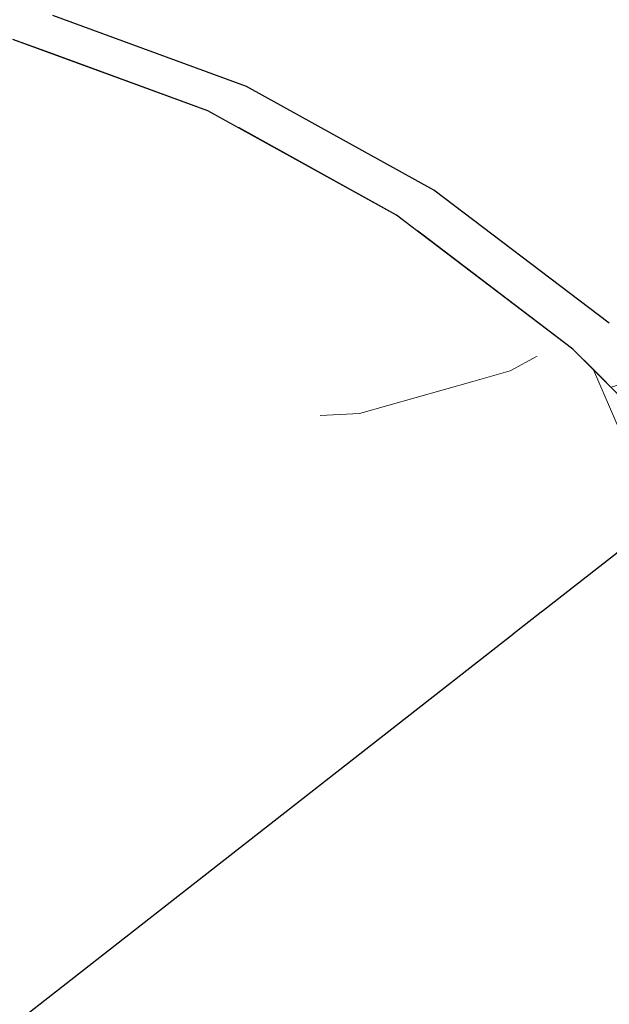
# Model space of a CAD drawing. Header units: millimetres. Extents: x -36478 to 31050, y -14815 to 11827.
# Tile 106 of 256: x -17932 to -17879, y 8070 to 8159. Entities that reach past the tile are written whole.
import ezdxf

# ---------------------------------------------------------------- set-up
doc = ezdxf.new("R2010")
doc.units = ezdxf.units.MM
doc.header["$MEASUREMENT"] = 0
doc.linetypes.add('Wipeout_Contour', pattern=[1000, 0, -1000])
for name, color, linetype in [('Nové_Konstrukce - krov', 7, 'Continuous'), ('Nové_Konstrukce - střechy a skořepiny', 7, 'Continuous'), ('Nové_Výplně - Povrchové', 7, 'Continuous')]:
    doc.layers.add(name, color=color, linetype=linetype)

# ---------------------------------------------------------------- blocks, each defined once
blk = doc.blocks.new('*X13')
at = {"layer": 'Nové_Výplně - Povrchové', "color": 21, "linetype": 'Continuous', "lineweight": 20, "true_color": 0xffaaaa}
for p, q in [((-17886.724, 8104.263), (-17886.724, 8093.528)), ((-17886.724, 8093.301), (-17886.724, 8030.423))]:
    blk.add_line(p, q, dxfattribs=at)
blk = doc.blocks.new('výplň_6_1', base_point=(0, 0))
at = {"layer": 'Nové_Výplně - Povrchové', "color": 21, "linetype": 'Continuous', "lineweight": 20, "true_color": 0xffaaaa}
blk.add_blockref('*X13', (0, 0), dxfattribs=at)
blk = doc.blocks.new('*X4725')
at = {"layer": 'Nové_Výplně - Povrchové', "color": 21, "linetype": 'Continuous', "lineweight": 20, "true_color": 0xffaaaa}
for p, q in [((-17874.316, 8127.334), (-17878.515, 8126.146)), ((-17874.148, 8127.427), (-17874.316, 8127.334))]:
    blk.add_line(p, q, dxfattribs=at)
blk = doc.blocks.new('výplň_2362_1', base_point=(0, 0))
at = {"color": 254, "linetype": 'Wipeout_Contour', "lineweight": 0, "ltscale": 98152.957905}
blk.add_wipeout([(-17878.659, 8131.959), (-17880.946, 8128.588), (-17867.54, 8115.121), (-17867.285, 8114.784), (-17864.322, 8117.557)], dxfattribs=at).dxf.layer = 'Nové_Výplně - Povrchové'
at = {"layer": 'Nové_Výplně - Povrchové', "color": 21, "linetype": 'Continuous', "lineweight": 20, "true_color": 0xffaaaa}
blk.add_blockref('*X4725', (0, 0), dxfattribs=at)
blk = doc.blocks.new('výplň_2363_1', base_point=(0, 0))
at = {"color": 254, "linetype": 'Wipeout_Contour', "lineweight": 0, "ltscale": 98247.388665}
blk.add_wipeout([(-17894.568, 8144.043), (-17896.075, 8140.33), (-17881.967, 8129.614), (-17880.946, 8128.588), (-17878.659, 8131.959)], dxfattribs=at).dxf.layer = 'Nové_Výplně - Povrchové'
blk = doc.blocks.new('výplň_2367_1', base_point=(0, 0))
at = {"color": 254, "linetype": 'Wipeout_Contour', "lineweight": 0, "ltscale": 78599.553619}
blk.add_wipeout([(-17888.271, 8155.717), (-17894.568, 8144.043), (-17878.659, 8131.959), (-17870.579, 8142.278)], dxfattribs=at).dxf.layer = 'Nové_Výplně - Povrchové'
blk = doc.blocks.new('výplň_2368_1', base_point=(0, 0))
at = {"color": 254, "linetype": 'Wipeout_Contour', "lineweight": 0, "ltscale": 98437.460608}
blk.add_wipeout([(-17929.138, 8159.873), (-17929.18, 8156.392), (-17915.083, 8151.234), (-17912.29, 8149.689), (-17911.567, 8153.443)], dxfattribs=at).dxf.layer = 'Nové_Výplně - Povrchové'
blk = doc.blocks.new('výplň_2369_1', base_point=(0, 0))
at = {"color": 254, "linetype": 'Wipeout_Contour', "lineweight": 0, "ltscale": 98343.138771}
blk.add_wipeout([(-17911.567, 8153.443), (-17912.29, 8149.689), (-17897.977, 8141.774), (-17896.075, 8140.33), (-17894.568, 8144.043)], dxfattribs=at).dxf.layer = 'Nové_Výplně - Povrchové'
blk = doc.blocks.new('výplň_2371_1', base_point=(0, 0))
at = {"color": 254, "linetype": 'Wipeout_Contour', "lineweight": 0, "ltscale": 78576.078321}
blk.add_wipeout([(-17862.647, 8150.685), (-17855.771, 8156.743), (-17874.766, 8171.171), (-17881.327, 8164.875)], dxfattribs=at).dxf.layer = 'Nové_Výplně - Povrchové'
blk = doc.blocks.new('výplň_2372_1', base_point=(0, 0))
at = {"color": 254, "linetype": 'Wipeout_Contour', "lineweight": 0, "ltscale": 78681.609861}
blk.add_wipeout([(-17894.568, 8144.043), (-17888.271, 8155.717), (-17907.175, 8166.17), (-17911.567, 8153.443)], dxfattribs=at).dxf.layer = 'Nové_Výplně - Povrchové'
blk = doc.blocks.new('výplň_2373_1', base_point=(0, 0))
at = {"color": 254, "linetype": 'Wipeout_Contour', "lineweight": 0, "ltscale": 78589.381181}
blk.add_wipeout([(-17870.579, 8142.278), (-17862.647, 8150.685), (-17881.327, 8164.875), (-17888.271, 8155.717)], dxfattribs=at).dxf.layer = 'Nové_Výplně - Povrchové'
blk = doc.blocks.new('výplň_2374_1', base_point=(0, 0))
at = {"color": 254, "linetype": 'Wipeout_Contour', "lineweight": 0, "ltscale": 78761.910932}
blk.add_wipeout([(-17926.715, 8173.32), (-17929.138, 8159.873), (-17911.567, 8153.443), (-17907.175, 8166.17)], dxfattribs=at).dxf.layer = 'Nové_Výplně - Povrchové'
blk = doc.blocks.new('výplň_2375_1', base_point=(0, 0))
at = {"color": 254, "linetype": 'Wipeout_Contour', "lineweight": 0, "ltscale": 78678.216532}
blk.add_wipeout([(-17888.271, 8155.717), (-17881.327, 8164.875), (-17901.287, 8175.912), (-17907.175, 8166.17)], dxfattribs=at).dxf.layer = 'Nové_Výplně - Povrchové'
blk = doc.blocks.new('výplň_2400_1', base_point=(0, 0))
at = {"color": 254, "linetype": 'Wipeout_Contour', "lineweight": 0, "ltscale": 98281.355636}
blk.add_wipeout([(-17873.344, 8086.139), (-18000.596, 7987.166), (-17998.991, 7985.048), (-17991.311, 7971.406), (-17864.346, 8070.157)], dxfattribs=at).dxf.layer = 'Nové_Výplně - Povrchové'
blk = doc.blocks.new('výplň_2402_1', base_point=(0, 0))
at = {"color": 254, "linetype": 'Wipeout_Contour', "lineweight": 0, "ltscale": 78498.935646}
blk.add_wipeout([(-17870.714, 8088.185), (-17881.868, 8102.914), (-17884.498, 8100.869), (-17873.344, 8086.139)], dxfattribs=at).dxf.layer = 'Nové_Výplně - Povrchové'
blk = doc.blocks.new('výplň_2403_1', base_point=(0, 0))
at = {"color": 254, "linetype": 'Wipeout_Contour', "lineweight": 0, "ltscale": 78485.451022}
blk.add_wipeout([(-17870.714, 8088.185), (-17861.533, 8093.737), (-17873.957, 8110.145), (-17881.868, 8102.914)], dxfattribs=at).dxf.layer = 'Nové_Výplně - Povrchové'
blk = doc.blocks.new('výplň_2404_1', base_point=(0, 0))
at = {"color": 254, "linetype": 'Wipeout_Contour', "lineweight": 0, "ltscale": 78653.294189}
blk.add_wipeout([(-17884.498, 8100.869), (-18011.749, 8001.896), (-18000.596, 7987.166), (-17873.344, 8086.139)], dxfattribs=at).dxf.layer = 'Nové_Výplně - Povrchové'
blk = doc.blocks.new('výplň_2405_1', base_point=(0, 0))
at = {"color": 254, "linetype": 'Wipeout_Contour', "lineweight": 0, "ltscale": 78565.792225}
blk.add_wipeout([(-17884.498, 8100.869), (-17881.868, 8102.914), (-17894.838, 8115.943), (-17897.468, 8113.898)], dxfattribs=at).dxf.layer = 'Nové_Výplně - Povrchové'
blk = doc.blocks.new('výplň_2406_1', base_point=(0, 0))
at = {"color": 254, "linetype": 'Wipeout_Contour', "lineweight": 0, "ltscale": 98430.142278}
blk.add_wipeout([(-17897.468, 8113.898), (-18024.527, 8015.075), (-18012.837, 8003.333), (-18011.749, 8001.896), (-17884.498, 8100.869)], dxfattribs=at).dxf.layer = 'Nové_Výplně - Povrchové'
blk = doc.blocks.new('výplň_2407_1', base_point=(0, 0))
at = {"color": 254, "linetype": 'Wipeout_Contour', "lineweight": 0, "ltscale": 118366.950906}
blk.add_wipeout([(-17927.24, 8133.335), (-18051.968, 8036.324), (-18048.886, 8034.62), (-18046.806, 8033.078), (-18038.217, 8026.554), (-17911.861, 8124.83)], dxfattribs=at).dxf.layer = 'Nové_Výplně - Povrchové'
blk = doc.blocks.new('výplň_2408_1', base_point=(0, 0))
at = {"color": 254, "linetype": 'Wipeout_Contour', "lineweight": 0, "ltscale": 98520.43679}
blk.add_wipeout([(-17911.861, 8124.83), (-18038.217, 8026.554), (-18028.939, 8019.507), (-18024.527, 8015.075), (-17897.468, 8113.898)], dxfattribs=at).dxf.layer = 'Nové_Výplně - Povrchové'
blk = doc.blocks.new('výplň_2410_1', base_point=(0, 0))
at = {"color": 254, "linetype": 'Wipeout_Contour', "lineweight": 0, "ltscale": 295786.275469}
blk.add_wipeout([(-18075.881, 8048.236), (-18068.865, 8045.668), (-18066.609, 8044.42), (-17940.355, 8142.617), (-17939.275, 8152.789), (-17935.879, 8156.821), (-17932.765, 8157.704), (-17929.18, 8156.392), (-17929.138, 8159.873), (-17928.615, 8162.776), (-17931.402, 8160.607), (-17932.612, 8170.152), (-17935.727, 8169.269), (-17939.123, 8165.237), (-17940.354, 8153.645)], dxfattribs=at).dxf.layer = 'Nové_Výplně - Povrchové'
blk = doc.blocks.new('*X4823')
at = {"layer": 'Nové_Výplně - Povrchové', "color": 21, "linetype": 'Continuous', "lineweight": 20, "true_color": 0xffaaaa}
blk.add_line((-17877.275, 8121.229), (-17880.101, 8127.739), dxfattribs=at)
blk = doc.blocks.new('výplň_2411_1', base_point=(0, 0))
at = {"color": 254, "linetype": 'Wipeout_Contour', "lineweight": 0, "ltscale": 78537.502672}
blk.add_wipeout([(-17869.687, 8113.607), (-17867.54, 8115.121), (-17881.967, 8129.614), (-17884.328, 8128.314)], dxfattribs=at).dxf.layer = 'Nové_Výplně - Povrchové'
at = {"layer": 'Nové_Výplně - Povrchové', "color": 21, "linetype": 'Continuous', "lineweight": 20, "true_color": 0xffaaaa}
blk.add_blockref('*X4823', (0, 0), dxfattribs=at)
blk = doc.blocks.new('výplň_2412_1', base_point=(0, 0))
at = {"color": 254, "linetype": 'Wipeout_Contour', "lineweight": 0, "ltscale": 78556.122322}
blk.add_wipeout([(-17881.868, 8102.914), (-17873.957, 8110.145), (-17888.405, 8124.658), (-17894.838, 8115.943)], dxfattribs=at).dxf.layer = 'Nové_Výplně - Povrchové'
blk = doc.blocks.new('výplň_2413_1', base_point=(0, 0))
at = {"color": 254, "linetype": 'Wipeout_Contour', "lineweight": 0, "ltscale": 78545.069087}
blk.add_wipeout([(-17873.957, 8110.145), (-17869.687, 8113.607), (-17884.328, 8128.314), (-17888.405, 8124.658)], dxfattribs=at).dxf.layer = 'Nové_Výplně - Povrchové'
blk = doc.blocks.new('výplň_2414_1', base_point=(0, 0))
at = {"color": 254, "linetype": 'Wipeout_Contour', "lineweight": 0, "ltscale": 78635.424162}
blk.add_wipeout([(-17894.838, 8115.943), (-17909.231, 8126.876), (-17911.861, 8124.83), (-17897.468, 8113.898)], dxfattribs=at).dxf.layer = 'Nové_Výplně - Povrchové'
blk = doc.blocks.new('*X4831')
at = {"layer": 'Nové_Výplně - Povrchové', "color": 21, "linetype": 'Continuous', "lineweight": 20, "true_color": 0xffaaaa}
for p, q in [((-17891.047, 8126.665), (-17901.316, 8123.758)), ((-17901.316, 8123.758), (-17904.892, 8123.58))]:
    blk.add_line(p, q, dxfattribs=at)
blk = doc.blocks.new('výplň_2415_1', base_point=(0, 0))
at = {"color": 254, "linetype": 'Wipeout_Contour', "lineweight": 0, "ltscale": 78629.72458}
blk.add_wipeout([(-17909.231, 8126.876), (-17894.838, 8115.943), (-17888.405, 8124.658), (-17904.437, 8136.836)], dxfattribs=at).dxf.layer = 'Nové_Výplně - Povrchové'
at = {"layer": 'Nové_Výplně - Povrchové', "color": 21, "linetype": 'Continuous', "lineweight": 20, "true_color": 0xffaaaa}
blk.add_blockref('*X4831', (0, 0), dxfattribs=at)
blk = doc.blocks.new('*X4833')
at = {"layer": 'Nové_Výplně - Povrchové', "color": 21, "linetype": 'Continuous', "lineweight": 20, "true_color": 0xffaaaa}
for p, q in [((-17885.198, 8128.975), (-17887.657, 8127.625)), ((-17887.657, 8127.625), (-17891.047, 8126.665))]:
    blk.add_line(p, q, dxfattribs=at)
blk = doc.blocks.new('výplň_2416_1', base_point=(0, 0))
at = {"color": 254, "linetype": 'Wipeout_Contour', "lineweight": 0, "ltscale": 78623.169338}
blk.add_wipeout([(-17904.437, 8136.836), (-17888.405, 8124.658), (-17884.328, 8128.314), (-17900.575, 8140.655)], dxfattribs=at).dxf.layer = 'Nové_Výplně - Povrchové'
at = {"layer": 'Nové_Výplně - Povrchové', "color": 21, "linetype": 'Continuous', "lineweight": 20, "true_color": 0xffaaaa}
blk.add_blockref('*X4833', (0, 0), dxfattribs=at)
blk = doc.blocks.new('výplň_2417_1', base_point=(0, 0))
at = {"color": 254, "linetype": 'Wipeout_Contour', "lineweight": 0, "ltscale": 78774.503655}
blk.add_wipeout([(-17940.506, 8141.197), (-17943.136, 8139.152), (-17927.24, 8133.335), (-17924.61, 8135.38)], dxfattribs=at).dxf.layer = 'Nové_Výplně - Povrchové'
blk = doc.blocks.new('výplň_2418_1', base_point=(0, 0))
at = {"color": 254, "linetype": 'Wipeout_Contour', "lineweight": 0, "ltscale": 78705.707887}
blk.add_wipeout([(-17909.231, 8126.876), (-17924.61, 8135.38), (-17927.24, 8133.335), (-17911.861, 8124.83)], dxfattribs=at).dxf.layer = 'Nové_Výplně - Povrchové'
blk = doc.blocks.new('výplň_2419_1', base_point=(0, 0))
at = {"color": 254, "linetype": 'Wipeout_Contour', "lineweight": 0, "ltscale": 78615.55199}
blk.add_wipeout([(-17881.967, 8129.614), (-17897.977, 8141.774), (-17900.575, 8140.655), (-17884.328, 8128.314)], dxfattribs=at).dxf.layer = 'Nové_Výplně - Povrchové'
blk = doc.blocks.new('výplň_2420_1', base_point=(0, 0))
at = {"color": 254, "linetype": 'Wipeout_Contour', "lineweight": 0, "ltscale": 78771.412049}
blk.add_wipeout([(-17932.765, 8157.704), (-17935.879, 8156.821), (-17917.935, 8150.255), (-17915.083, 8151.234)], dxfattribs=at).dxf.layer = 'Nové_Výplně - Povrchové'
blk = doc.blocks.new('výplň_2421_1', base_point=(0, 0))
at = {"color": 254, "linetype": 'Wipeout_Contour', "lineweight": 0, "ltscale": 78704.012374}
blk.add_wipeout([(-17924.61, 8135.38), (-17909.231, 8126.876), (-17904.437, 8136.836), (-17921.568, 8146.309)], dxfattribs=at).dxf.layer = 'Nové_Výplně - Povrchové'
blk = doc.blocks.new('výplň_2422_1', base_point=(0, 0))
at = {"color": 254, "linetype": 'Wipeout_Contour', "lineweight": 0, "ltscale": 78701.992509}
blk.add_wipeout([(-17904.437, 8136.836), (-17900.575, 8140.655), (-17917.935, 8150.255), (-17921.568, 8146.309)], dxfattribs=at).dxf.layer = 'Nové_Výplně - Povrchové'
blk = doc.blocks.new('výplň_2423_1', base_point=(0, 0))
at = {"color": 254, "linetype": 'Wipeout_Contour', "lineweight": 0, "ltscale": 78694.321341}
blk.add_wipeout([(-17900.575, 8140.655), (-17897.977, 8141.774), (-17915.083, 8151.234), (-17917.935, 8150.255)], dxfattribs=at).dxf.layer = 'Nové_Výplně - Povrchové'
blk = doc.blocks.new('výplň_2424_1', base_point=(0, 0))
at = {"color": 254, "linetype": 'Wipeout_Contour', "lineweight": 0, "ltscale": 98477.981022}
blk.add_wipeout([(-17940.355, 8142.617), (-17940.506, 8141.197), (-17924.61, 8135.38), (-17921.568, 8146.309), (-17939.275, 8152.789)], dxfattribs=at).dxf.layer = 'Nové_Výplně - Povrchové'
blk = doc.blocks.new('výplň_2425_1', base_point=(0, 0))
at = {"color": 254, "linetype": 'Wipeout_Contour', "lineweight": 0, "ltscale": 78779.138398}
blk.add_wipeout([(-17935.879, 8156.821), (-17939.275, 8152.789), (-17921.568, 8146.309), (-17917.935, 8150.255)], dxfattribs=at).dxf.layer = 'Nové_Výplně - Povrchové'
blk = doc.blocks.new('výplň_2438_1', base_point=(0, 0))
at = {"color": 254, "linetype": 'Wipeout_Contour', "lineweight": 0, "ltscale": 78924.269393}
blk.add_wipeout([(-17943.136, 8139.152), (-18065.63, 8043.879), (-18051.968, 8036.324), (-17927.24, 8133.335)], dxfattribs=at).dxf.layer = 'Nové_Výplně - Povrchové'

msp = doc.modelspace()

# ---------------------------------------------------------------- block references
at = {"layer": 'Nové_Výplně - Povrchové', "color": 21, "linetype": 'Continuous', "lineweight": 20, "true_color": 0xffaaaa}
msp.add_blockref('výplň_6_1', (0, 0), dxfattribs=at)

# ---------------------------------------------------------------- next in the draw order: block references
for name in ['výplň_2368_1', 'výplň_2362_1', 'výplň_2400_1']:
    msp.add_blockref(name, (0, 0), dxfattribs=at)

# ---------------------------------------------------------------- next in the draw order: block references
for name in ['výplň_2363_1', 'výplň_2402_1']:
    msp.add_blockref(name, (0, 0), dxfattribs=at)

# ---------------------------------------------------------------- next in the draw order: block references
for name in ['výplň_2367_1', 'výplň_2403_1']:
    msp.add_blockref(name, (0, 0), dxfattribs=at)

# ---------------------------------------------------------------- next in the draw order: block references
for name in ['výplň_2371_1', 'výplň_2369_1', 'výplň_2404_1']:
    msp.add_blockref(name, (0, 0), dxfattribs=at)

# ---------------------------------------------------------------- next in the draw order: block references
for name in ['výplň_2372_1', 'výplň_2405_1']:
    msp.add_blockref(name, (0, 0), dxfattribs=at)

# ---------------------------------------------------------------- next in the draw order: block references
for name in ['výplň_2374_1', 'výplň_2373_1', 'výplň_2406_1']:
    msp.add_blockref(name, (0, 0), dxfattribs=at)

# ---------------------------------------------------------------- next in the draw order: block references
for name in ['výplň_2375_1', 'výplň_2407_1', 'výplň_2411_1']:
    msp.add_blockref(name, (0, 0), dxfattribs=at)

# ---------------------------------------------------------------- next in the draw order: block references
for name in ['výplň_2408_1', 'výplň_2412_1']:
    msp.add_blockref(name, (0, 0), dxfattribs=at)

# ---------------------------------------------------------------- next in the draw order: block references
for name in ['výplň_2410_1', 'výplň_2413_1', 'výplň_2414_1']:
    msp.add_blockref(name, (0, 0), dxfattribs=at)

# ---------------------------------------------------------------- next in the draw order: block references
for name in ['výplň_2420_1', 'výplň_2417_1', 'výplň_2415_1']:
    msp.add_blockref(name, (0, 0), dxfattribs=at)

# ---------------------------------------------------------------- next in the draw order: block references
for name in ['výplň_2416_1', 'výplň_2418_1']:
    msp.add_blockref(name, (0, 0), dxfattribs=at)

# ---------------------------------------------------------------- next in the draw order: block references
for name in ['výplň_2421_1', 'výplň_2419_1']:
    msp.add_blockref(name, (0, 0), dxfattribs=at)

# ---------------------------------------------------------------- next in the draw order: linework, layer by layer
at = {"layer": 'Nové_Konstrukce - krov', "color": 1, "linetype": 'Continuous', "lineweight": 25}
for p, q in [((-17878.659, 8131.959), (-17894.568, 8144.043)), ((-17867.54, 8115.121), (-17881.967, 8129.614))]:
    msp.add_line(p, q, dxfattribs=at)

# ---------------------------------------------------------------- next in the draw order: block references
at = {"layer": 'Nové_Výplně - Povrchové', "color": 21, "linetype": 'Continuous', "lineweight": 20, "true_color": 0xffaaaa}
msp.add_blockref('výplň_2422_1', (0, 0), dxfattribs=at)

# ---------------------------------------------------------------- next in the draw order: block references
for name in ['výplň_2424_1', 'výplň_2423_1']:
    msp.add_blockref(name, (0, 0), dxfattribs=at)

# ---------------------------------------------------------------- next in the draw order: linework, layer by layer
at = {"layer": 'Nové_Konstrukce - krov', "color": 1, "linetype": 'Continuous', "lineweight": 25}
for p, q in [((-17894.568, 8144.043), (-17911.567, 8153.443)), ((-17897.977, 8141.774), (-17915.083, 8151.234)), ((-17881.967, 8129.614), (-17897.977, 8141.774))]:
    msp.add_line(p, q, dxfattribs=at)

# ---------------------------------------------------------------- next in the draw order: block references
at = {"layer": 'Nové_Výplně - Povrchové', "color": 21, "linetype": 'Continuous', "lineweight": 20, "true_color": 0xffaaaa}
for name in ['výplň_2425_1', 'výplň_2438_1']:
    msp.add_blockref(name, (0, 0), dxfattribs=at)

# ---------------------------------------------------------------- next in the draw order: linework, layer by layer
at = {"layer": 'Nové_Konstrukce - krov', "color": 1, "linetype": 'Continuous', "lineweight": 25}
for p, q in [((-17911.567, 8153.443), (-17929.138, 8159.873)), ((-17915.083, 8151.234), (-17932.765, 8157.704))]:
    msp.add_line(p, q, dxfattribs=at)
at = {"layer": 'Nové_Konstrukce - střechy a skořepiny', "color": 1, "linetype": 'Continuous', "lineweight": 25}
msp.add_line((-14406.177, 10825.99), (-19182.706, 7090.827), dxfattribs=at)

doc.saveas('drawing.dxf')
